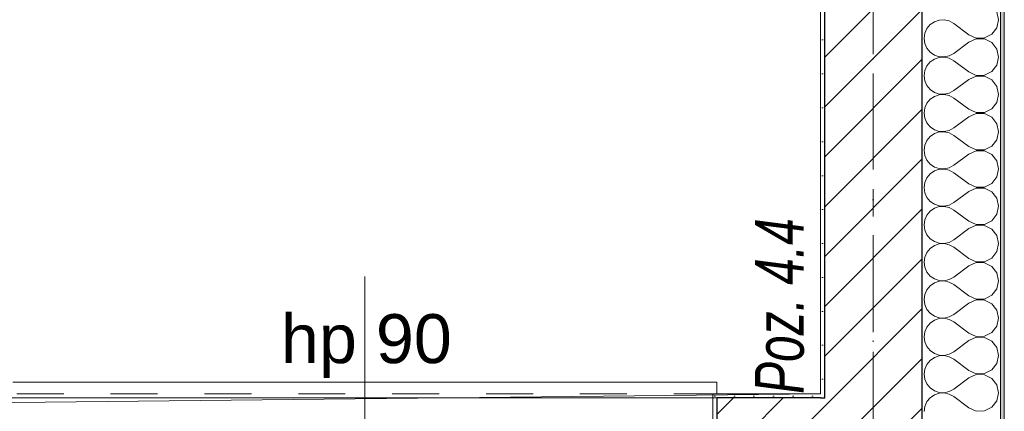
# Model space of a CAD drawing. Header units: millimetres. Extents: x -52968 to 399385, y -141133 to 110561.
# Tile 123 of 146: x 88723 to 91240, y -116952 to -115952. Entities that reach past the tile are written whole.
import ezdxf

# ---------------------------------------------------------------- set-up
doc = ezdxf.new("R2010")
doc.units = ezdxf.units.MM
for name, pattern in [('SIM-Wegliniec-21.07.2025-Parter$0$Kropki i Kreski', [360, 180, -90, 0, -90]), ('SIM-Wegliniec-21.07.2025-Parter$0$Przerywana', [240, 120, -120]), ('SIM-Wegliniec-21.07.2025-Parter$0$Przerywana długa', [390, 250, -140]), ('SIM-Wegliniec-21.07.2025-Parter$0$Przerywana podwójnie', [295, 125, -50, 70, -50])]:
    doc.linetypes.add(name, pattern=pattern)
doc.layers.add('_xref', color=250, linetype='Continuous')
for name, color, linetype, lineweight in [('SIM-Wegliniec-21.07.2025-Parter$0$Nowe_A-Belki-Wieniec_Nr_pióra__69', 250, 'Continuous', 0), ('SIM-Wegliniec-21.07.2025-Parter$0$Nowe_A-Belki-Wieniec_Nr_pióra__90', 250, 'Continuous', 0), ('SIM-Wegliniec-21.07.2025-Parter$0$Nowe_A-Konstrukcja Opis_Nr_pióra__58', 250, 'Continuous', 0), ('SIM-Wegliniec-21.07.2025-Parter$0$Nowe_A-Osi_Nr_pióra__20', 250, 'Continuous', 0), ('SIM-Wegliniec-21.07.2025-Parter$0$Nowe_A-Posadzki_Nr_pióra__89', 250, 'Continuous', 0), ('SIM-Wegliniec-21.07.2025-Parter$0$Nowe_A-Płyta-Grunt_Nr_pióra__89', 250, 'Continuous', 0), ('SIM-Wegliniec-21.07.2025-Parter$0$Nowe_A-Strefy-Parter_Nr_pióra__94', 250, 'Continuous', 0), ('SIM-Wegliniec-21.07.2025-Parter$0$Nowe_A-Ściany-Zewnętrzne', 250, 'Continuous', 0), ('SIM-Wegliniec-21.07.2025-Parter$0$Nowe_A-Ściany-Zewnętrzne_Nr_pióra__174', 250, 'Continuous', 0), ('SIM-Wegliniec-21.07.2025-Parter$0$Nowe_A-Ściany-Zewnętrzne_Nr_pióra__27', 250, 'Continuous', 0), ('SIM-Wegliniec-21.07.2025-Parter$0$Nowe_A-Ściany-Zewnętrzne_Nr_pióra__47', 250, 'Continuous', 0), ('SIM-Wegliniec-21.07.2025-Parter$0$Nowe_A-Ściany-Zewnętrzne_Nr_pióra__67', 250, 'Continuous', 0), ('SIM-Wegliniec-21.07.2025-Parter$0$Nowe_Okna Archicada_Nr_pióra__3', 250, 'Continuous', 0), ('SIM-Wegliniec-21.07.2025-Parter$0$Nowe_Okna Archicada_Nr_pióra__47', 250, 'Continuous', 0), ('SIM-Wegliniec-21.07.2025-Parter$0$Nowe_Znaczniki okien Archicada_Nr_pióra__45', 250, 'Continuous', 0), ('SIM-Wegliniec-21.07.2025-Parter$0$Nowe_Znaczniki okien Archicada_Nr_pióra__7', 250, 'Continuous', 0)]:
    doc.layers.add(name, color=color, linetype=linetype, lineweight=lineweight)
doc.styles.add('SIM-Wegliniec-21.07.2025-Parter$0$STYL_AUTOMATYCZNY_1', font='arial.ttf')
doc.styles.add('SIM-Wegliniec-21.07.2025-Parter$0$STYL_AUTOMATYCZNY_6', font='arial.ttf', dxfattribs={"width": 0.7})
pattern_1 = [(0, (0, 0), (0, 86.60254), [0, -50]), (0, (25, 43.3), (0, 86.60254), [0, -50])]
pattern_2 = [(45, (0, 0), (-63.63961, 63.63961), [])]

# ---------------------------------------------------------------- blocks, each defined once
blk = doc.blocks.new('SIM-Wegliniec-21.07.2025-Parter')
at = {"layer": 'SIM-Wegliniec-21.07.2025-Parter$0$Nowe_A-Ściany-Zewnętrzne', "linetype": 'Continuous', "lineweight": 0, "true_color": 0x000000}
h = blk.add_hatch(dxfattribs=at)
h.set_pattern_fill('Tynk', color=18, style=0, pattern_type=2)
h.set_pattern_definition(pattern_1)
h.paths.add_polyline_path([(91230.1, -117367.6), (91240.1, -117367.6), (91240.1, -111792.6), (91230.1, -111792.6)])
at = {"layer": 'SIM-Wegliniec-21.07.2025-Parter$0$Nowe_A-Ściany-Zewnętrzne', "linetype": 'Continuous', "lineweight": 0}
h = blk.add_hatch(dxfattribs=at)
h.set_pattern_fill('Tynk', color=256, style=0, pattern_type=2)
h.set_pattern_definition(pattern_1)
h.paths.add_polyline_path([(90770.1, -112997.7), (90770.1, -116907.6), (90780.1, -116907.6), (90780.1, -112997.7)])
h = blk.add_hatch(dxfattribs=at)
h.set_pattern_fill('Bloczki_ceramiczne', color=256, style=0, pattern_type=2)
h.set_pattern_definition(pattern_2)
h.paths.add_polyline_path([(90780.1, -112987.7), (90780.1, -116917.6), (91030.1, -116917.6), (91030.1, -112987.7)])
h = blk.add_hatch(dxfattribs=at)
h.set_pattern_fill('Tynk', color=256, style=0, pattern_type=2)
h.set_pattern_definition(pattern_1)
h.paths.add_polyline_path([(90505, -116907.6), (90495, -116907.6), (90495, -117117.6), (90505, -117117.6), (90505, -116917.6)])
h = blk.add_hatch(dxfattribs=at)
h.set_pattern_fill('Tynk', color=256, style=0, pattern_type=2)
h.set_pattern_definition(pattern_1)
h.paths.add_polyline_path([(90505, -116907.6), (90505, -116917.6), (90770.1, -116917.6), (90770.1, -116907.6)])
at = {"layer": 'SIM-Wegliniec-21.07.2025-Parter$0$Nowe_A-Ściany-Zewnętrzne', "linetype": 'Continuous', "lineweight": 0, "true_color": 0x000000}
h = blk.add_hatch(dxfattribs=at)
h.set_pattern_fill('Tynk', color=18, style=0, pattern_type=2)
h.set_pattern_definition(pattern_1)
h.paths.add_polyline_path([(90770.1, -116917.6), (90780.1, -116917.6), (90770.1, -116907.6)])
h = blk.add_hatch(dxfattribs=at)
h.set_pattern_fill('Tynk', color=18, style=0, pattern_type=2)
h.set_pattern_definition(pattern_1)
h.paths.add_polyline_path([(90770.1, -116907.6), (90780.1, -116917.6), (90780.1, -116907.6)])
at = {"layer": 'SIM-Wegliniec-21.07.2025-Parter$0$Nowe_A-Ściany-Zewnętrzne', "linetype": 'Continuous', "lineweight": 0}
h = blk.add_hatch(dxfattribs=at)
h.set_pattern_fill('Bloczki_ceramiczne', color=256, style=0, pattern_type=2)
h.set_pattern_definition(pattern_2)
h.paths.add_polyline_path([(90505, -117117.6), (90505, -117167.6), (90780.1, -117167.6), (90780.1, -116917.6), (90505, -116917.6)])
h = blk.add_hatch(dxfattribs=at)
h.set_pattern_fill('Bloczki_ceramiczne', color=256, style=0, pattern_type=2)
h.set_pattern_definition(pattern_2)
h.paths.add_polyline_path([(90780.1, -116917.6), (91030.1, -117167.6), (91030.1, -116917.6)])
h = blk.add_hatch(dxfattribs=at)
h.set_pattern_fill('Bloczki_ceramiczne', color=256, style=0, pattern_type=2)
h.set_pattern_definition(pattern_2)
h.paths.add_polyline_path([(90780.1, -117167.6), (91030.1, -117167.6), (90780.1, -116917.6)])
at = {"layer": 'SIM-Wegliniec-21.07.2025-Parter$0$Nowe_A-Belki-Wieniec_Nr_pióra__69', "linetype": 'SIM-Wegliniec-21.07.2025-Parter$0$Kropki i Kreski', "lineweight": 13}
blk.add_line((90905.1, -117042.6), (90905.1, -99042.6), dxfattribs=at)
at = {"layer": 'SIM-Wegliniec-21.07.2025-Parter$0$Nowe_A-Belki-Wieniec_Nr_pióra__90', "linetype": 'SIM-Wegliniec-21.07.2025-Parter$0$Przerywana długa', "lineweight": 13}
for p, q in [((91030.1, -117167.6), (91030.1, -98917.6)), ((90780.1, -116917.6), (90780.1, -108617.6)), ((84130.1, -116917.6), (90780.1, -116917.6))]:
    blk.add_line(p, q, dxfattribs=at)
at = {"layer": 'SIM-Wegliniec-21.07.2025-Parter$0$Nowe_A-Osi_Nr_pióra__20', "linetype": 'SIM-Wegliniec-21.07.2025-Parter$0$Przerywana podwójnie', "lineweight": 13}
blk.add_line((90905.1, -95559.9), (90905.1, -117792.3), dxfattribs=at)
at = {"layer": 'SIM-Wegliniec-21.07.2025-Parter$0$Nowe_A-Posadzki_Nr_pióra__89', "linetype": 'Continuous', "lineweight": 13, "flags": 128}
blk.add_lwpolyline([(86575, -112387.6), (86575, -116917.6), (90780.1, -116917.6), (90780.1, -108617.6), (88460.1, -108617.6), (88460.1, -110552.6), (86575, -110552.6)], close=True, dxfattribs=at)
at = {"layer": 'SIM-Wegliniec-21.07.2025-Parter$0$Nowe_A-Płyta-Grunt_Nr_pióra__89', "linetype": 'Continuous', "lineweight": 13, "flags": 128}
blk.add_lwpolyline([(65230.1, -116917.6), (90780.1, -116917.6), (90780.1, -99167.6), (65230.1, -99167.6)], close=True, dxfattribs=at)
at = {"layer": 'SIM-Wegliniec-21.07.2025-Parter$0$Nowe_A-Strefy-Parter_Nr_pióra__94', "linetype": 'Continuous', "lineweight": 13, "flags": 128}
blk.add_lwpolyline([(88470.1, -116932.1), (90770.1, -116907.6), (90770.1, -112997.7), (88470.1, -112997.7)], close=True, dxfattribs=at)
at = {"layer": 'SIM-Wegliniec-21.07.2025-Parter$0$Nowe_A-Ściany-Zewnętrzne_Nr_pióra__174', "linetype": 'Continuous', "lineweight": 5}
for p, q in [((91225.3, -115952.4), (91220.7, -115932)), ((91061.2, -115957.4), (91050.3, -115964.8)), ((91073.6, -115953.2), (91061.2, -115957.4)), ((91086.7, -115952.6), (91073.6, -115953.2)), ((91099.5, -115955.5), (91086.7, -115952.6)), ((91111, -115961.9), (91099.5, -115955.5)), ((91220.7, -115972.8), (91225.3, -115952.4)), ((91041.9, -115975), (91036.6, -115987)), ((91050.3, -115964.8), (91041.9, -115975)), ((91149.1, -115990.5), (91111, -115961.9)), ((91207.8, -115989.3), (91220.7, -115972.8)), ((91036.6, -115987), (91034.8, -116000)), ((91034.8, -116000), (91036.6, -116013)), ((91149.1, -115990.5), (91168.2, -115999)), ((91168.2, -116001), (91149.1, -116009.5)), ((91168.2, -115999), (91189.1, -115998.6)), ((91189.1, -116001.4), (91168.2, -116001)), ((91189.1, -115998.6), (91207.8, -115989.3)), ((91207.8, -116010.7), (91189.1, -116001.4)), ((91036.6, -116013), (91041.9, -116025)), ((91041.9, -116025), (91050.3, -116035.2)), ((91149.1, -116009.5), (91111, -116038.1)), ((91220.7, -116027.2), (91207.8, -116010.7)), ((91225.3, -116047.6), (91220.7, -116027.2)), ((91050.3, -116035.2), (91061.2, -116042.6)), ((91061.2, -116052.6), (91050.3, -116060.1)), ((91061.2, -116042.6), (91073.6, -116046.8)), ((91073.6, -116048.4), (91061.2, -116052.6)), ((91073.6, -116046.8), (91086.7, -116047.4)), ((91086.7, -116047.8), (91073.6, -116048.4)), ((91086.7, -116047.4), (91099.5, -116044.5)), ((91099.5, -116050.8), (91086.7, -116047.8)), ((91099.5, -116044.5), (91111, -116038.1)), ((91111, -116057.1), (91099.5, -116050.8)), ((91149.1, -116085.7), (91111, -116057.1)), ((91220.7, -116068), (91225.3, -116047.6)), ((91036.6, -116082.2), (91034.8, -116095.2)), ((91041.9, -116070.2), (91036.6, -116082.2)), ((91050.3, -116060.1), (91041.9, -116070.2)), ((91207.8, -116084.5), (91220.7, -116068)), ((91034.8, -116095.2), (91036.6, -116108.3)), ((91036.6, -116108.3), (91041.9, -116120.3)), ((91149.1, -116104.8), (91111, -116133.3)), ((91149.1, -116085.7), (91168.2, -116094.3)), ((91168.2, -116096.2), (91149.1, -116104.8)), ((91168.2, -116094.3), (91189.1, -116093.8)), ((91189.1, -116096.6), (91168.2, -116096.2)), ((91189.1, -116093.8), (91207.8, -116084.5)), ((91207.8, -116106), (91189.1, -116096.6)), ((91220.7, -116122.5), (91207.8, -116106)), ((91041.9, -116120.3), (91050.3, -116130.4)), ((91050.3, -116130.4), (91061.2, -116137.8)), ((91099.5, -116139.7), (91111, -116133.3)), ((91225.3, -116142.9), (91220.7, -116122.5)), ((91050.3, -116155.3), (91041.9, -116165.4)), ((91061.2, -116147.9), (91050.3, -116155.3)), ((91061.2, -116137.8), (91073.6, -116142)), ((91073.6, -116143.7), (91061.2, -116147.9)), ((91073.6, -116142), (91086.7, -116142.7)), ((91086.7, -116143), (91073.6, -116143.7)), ((91086.7, -116142.7), (91099.5, -116139.7)), ((91099.5, -116146), (91086.7, -116143)), ((91111, -116152.4), (91099.5, -116146)), ((91149.1, -116181), (91111, -116152.4)), ((91220.7, -116163.3), (91225.3, -116142.9)), ((91036.6, -116177.5), (91034.8, -116190.5)), ((91041.9, -116165.4), (91036.6, -116177.5)), ((91149.1, -116181), (91168.2, -116189.5)), ((91189.1, -116189.1), (91207.8, -116179.7)), ((91207.8, -116179.7), (91220.7, -116163.3)), ((91034.8, -116190.5), (91036.6, -116203.5)), ((91036.6, -116203.5), (91041.9, -116215.5)), ((91149.1, -116200), (91111, -116228.6)), ((91168.2, -116191.4), (91149.1, -116200)), ((91168.2, -116189.5), (91189.1, -116189.1)), ((91189.1, -116191.9), (91168.2, -116191.4)), ((91207.8, -116201.2), (91189.1, -116191.9)), ((91220.7, -116217.7), (91207.8, -116201.2)), ((91041.9, -116215.5), (91050.3, -116225.6)), ((91050.3, -116225.6), (91061.2, -116233.1)), ((91061.2, -116233.1), (91073.6, -116237.3)), ((91086.7, -116237.9), (91099.5, -116234.9)), ((91099.5, -116234.9), (91111, -116228.6)), ((91225.3, -116238.1), (91220.7, -116217.7)), ((91050.3, -116250.6), (91041.9, -116260.7)), ((91061.2, -116243.1), (91050.3, -116250.6)), ((91073.6, -116238.9), (91061.2, -116243.1)), ((91073.6, -116237.3), (91086.7, -116237.9)), ((91086.7, -116238.3), (91073.6, -116238.9)), ((91099.5, -116241.3), (91086.7, -116238.3)), ((91111, -116247.6), (91099.5, -116241.3)), ((91149.1, -116276.2), (91111, -116247.6)), ((91207.8, -116275), (91220.7, -116258.5)), ((91220.7, -116258.5), (91225.3, -116238.1)), ((91036.6, -116272.7), (91034.8, -116285.7)), ((91041.9, -116260.7), (91036.6, -116272.7)), ((91149.1, -116276.2), (91168.2, -116284.8)), ((91168.2, -116284.8), (91189.1, -116284.3)), ((91189.1, -116284.3), (91207.8, -116275)), ((91034.8, -116285.7), (91036.6, -116298.7)), ((91036.6, -116298.7), (91041.9, -116310.7)), ((91149.1, -116295.2), (91111, -116323.8)), ((91168.2, -116286.7), (91149.1, -116295.2)), ((91189.1, -116287.1), (91168.2, -116286.7)), ((91207.8, -116296.5), (91189.1, -116287.1)), ((91220.7, -116312.9), (91207.8, -116296.5)), ((91041.9, -116310.7), (91050.3, -116320.9)), ((91050.3, -116320.9), (91061.2, -116328.3)), ((91061.2, -116328.3), (91073.6, -116332.5)), ((91073.6, -116334.2), (91061.2, -116338.4)), ((91073.6, -116332.5), (91086.7, -116333.1)), ((91086.7, -116333.5), (91073.6, -116334.2)), ((91086.7, -116333.1), (91099.5, -116330.2)), ((91099.5, -116336.5), (91086.7, -116333.5)), ((91099.5, -116330.2), (91111, -116323.8)), ((91225.3, -116333.3), (91220.7, -116312.9)), ((91220.7, -116353.7), (91225.3, -116333.3)), ((91041.9, -116355.9), (91036.6, -116367.9)), ((91050.3, -116345.8), (91041.9, -116355.9)), ((91061.2, -116338.4), (91050.3, -116345.8)), ((91111, -116342.9), (91099.5, -116336.5)), ((91149.1, -116371.4), (91111, -116342.9)), ((91207.8, -116370.2), (91220.7, -116353.7)), ((91036.6, -116367.9), (91034.8, -116381)), ((91034.8, -116381), (91036.6, -116394)), ((91149.1, -116371.4), (91168.2, -116380)), ((91168.2, -116381.9), (91149.1, -116390.5)), ((91168.2, -116380), (91189.1, -116379.6)), ((91189.1, -116382.3), (91168.2, -116381.9)), ((91189.1, -116379.6), (91207.8, -116370.2)), ((91207.8, -116391.7), (91189.1, -116382.3)), ((91036.6, -116394), (91041.9, -116406)), ((91041.9, -116406), (91050.3, -116416.1)), ((91149.1, -116390.5), (91111, -116419)), ((91220.7, -116408.2), (91207.8, -116391.7)), ((91225.3, -116428.6), (91220.7, -116408.2)), ((91050.3, -116416.1), (91061.2, -116423.5)), ((91061.2, -116433.6), (91050.3, -116441)), ((91061.2, -116423.5), (91073.6, -116427.7)), ((91073.6, -116429.4), (91061.2, -116433.6)), ((91073.6, -116427.7), (91086.7, -116428.4)), ((91086.7, -116428.8), (91073.6, -116429.4)), ((91086.7, -116428.4), (91099.5, -116425.4)), ((91099.5, -116431.7), (91086.7, -116428.8)), ((91099.5, -116425.4), (91111, -116419)), ((91111, -116438.1), (91099.5, -116431.7)), ((91220.7, -116449), (91225.3, -116428.6)), ((91041.9, -116451.2), (91036.6, -116463.2)), ((91050.3, -116441), (91041.9, -116451.2)), ((91149.1, -116466.7), (91111, -116438.1)), ((91207.8, -116465.4), (91220.7, -116449)), ((91036.6, -116463.2), (91034.8, -116476.2)), ((91034.8, -116476.2), (91036.6, -116489.2)), ((91149.1, -116485.7), (91111, -116514.3)), ((91149.1, -116466.7), (91168.2, -116475.2)), ((91168.2, -116477.1), (91149.1, -116485.7)), ((91168.2, -116475.2), (91189.1, -116474.8)), ((91189.1, -116477.6), (91168.2, -116477.1)), ((91189.1, -116474.8), (91207.8, -116465.4)), ((91207.8, -116486.9), (91189.1, -116477.6)), ((91220.7, -116503.4), (91207.8, -116486.9)), ((91036.6, -116489.2), (91041.9, -116501.2)), ((91041.9, -116501.2), (91050.3, -116511.3)), ((91050.3, -116511.3), (91061.2, -116518.8)), ((91225.3, -116523.8), (91220.7, -116503.4)), ((91050.3, -116536.3), (91041.9, -116546.4)), ((91061.2, -116528.8), (91050.3, -116536.3)), ((91061.2, -116518.8), (91073.6, -116523)), ((91073.6, -116524.6), (91061.2, -116528.8)), ((91073.6, -116523), (91086.7, -116523.6)), ((91086.7, -116524), (91073.6, -116524.6)), ((91086.7, -116523.6), (91099.5, -116520.6)), ((91099.5, -116527), (91086.7, -116524)), ((91099.5, -116520.6), (91111, -116514.3)), ((91111, -116533.3), (91099.5, -116527)), ((91149.1, -116561.9), (91111, -116533.3)), ((91220.7, -116544.2), (91225.3, -116523.8)), ((91036.6, -116558.4), (91034.8, -116571.4)), ((91041.9, -116546.4), (91036.6, -116558.4)), ((91149.1, -116561.9), (91168.2, -116570.5)), ((91189.1, -116570), (91207.8, -116560.7)), ((91207.8, -116560.7), (91220.7, -116544.2)), ((91034.8, -116571.4), (91036.6, -116584.4)), ((91036.6, -116584.4), (91041.9, -116596.5)), ((91149.1, -116581), (91111, -116609.5)), ((91168.2, -116572.4), (91149.1, -116581)), ((91168.2, -116570.5), (91189.1, -116570)), ((91189.1, -116572.8), (91168.2, -116572.4)), ((91207.8, -116582.2), (91189.1, -116572.8)), ((91220.7, -116598.6), (91207.8, -116582.2)), ((91041.9, -116596.5), (91050.3, -116606.6)), ((91050.3, -116606.6), (91061.2, -116614)), ((91099.5, -116615.9), (91111, -116609.5)), ((91225.3, -116619), (91220.7, -116598.6)), ((91050.3, -116631.5), (91041.9, -116641.6)), ((91061.2, -116624.1), (91050.3, -116631.5)), ((91061.2, -116614), (91073.6, -116618.2)), ((91073.6, -116619.9), (91061.2, -116624.1)), ((91073.6, -116618.2), (91086.7, -116618.9)), ((91086.7, -116619.2), (91073.6, -116619.9)), ((91086.7, -116618.9), (91099.5, -116615.9)), ((91099.5, -116622.2), (91086.7, -116619.2)), ((91111, -116628.6), (91099.5, -116622.2)), ((91149.1, -116657.1), (91111, -116628.6)), ((91220.7, -116639.5), (91225.3, -116619)), ((91036.6, -116653.7), (91034.8, -116666.7)), ((91041.9, -116641.6), (91036.6, -116653.7)), ((91149.1, -116657.1), (91168.2, -116665.7)), ((91189.1, -116665.3), (91207.8, -116655.9)), ((91207.8, -116655.9), (91220.7, -116639.5)), ((91034.8, -116666.7), (91036.6, -116679.7)), ((91036.6, -116679.7), (91041.9, -116691.7)), ((91149.1, -116676.2), (91111, -116704.8)), ((91168.2, -116667.6), (91149.1, -116676.2)), ((91168.2, -116665.7), (91189.1, -116665.3)), ((91189.1, -116668.1), (91168.2, -116667.6)), ((91207.8, -116677.4), (91189.1, -116668.1)), ((91220.7, -116693.9), (91207.8, -116677.4)), ((91041.9, -116691.7), (91050.3, -116701.8)), ((91050.3, -116701.8), (91061.2, -116709.3)), ((91061.2, -116709.3), (91073.6, -116713.5)), ((91073.6, -116713.5), (91086.7, -116714.1)), ((91086.7, -116714.1), (91099.5, -116711.1)), ((91099.5, -116711.1), (91111, -116704.8)), ((91225.3, -116714.3), (91220.7, -116693.9)), ((91041.9, -116736.9), (91036.6, -116748.9)), ((91050.3, -116726.8), (91041.9, -116736.9)), ((91061.2, -116719.3), (91050.3, -116726.8)), ((91073.6, -116715.1), (91061.2, -116719.3)), ((91086.7, -116714.5), (91073.6, -116715.1)), ((91099.5, -116717.5), (91086.7, -116714.5)), ((91111, -116723.8), (91099.5, -116717.5)), ((91149.1, -116752.4), (91111, -116723.8)), ((91207.8, -116751.2), (91220.7, -116734.7)), ((91220.7, -116734.7), (91225.3, -116714.3)), ((91036.6, -116748.9), (91034.8, -116761.9)), ((91034.8, -116761.9), (91036.6, -116774.9)), ((91149.1, -116752.4), (91168.2, -116760.9)), ((91168.2, -116762.9), (91149.1, -116771.4)), ((91168.2, -116760.9), (91189.1, -116760.5)), ((91189.1, -116763.3), (91168.2, -116762.9)), ((91189.1, -116760.5), (91207.8, -116751.2)), ((91207.8, -116772.6), (91189.1, -116763.3)), ((91036.6, -116774.9), (91041.9, -116786.9)), ((91041.9, -116786.9), (91050.3, -116797.1)), ((91149.1, -116771.4), (91111, -116800)), ((91220.7, -116789.1), (91207.8, -116772.6)), ((91050.3, -116797.1), (91061.2, -116804.5)), ((91061.2, -116804.5), (91073.6, -116808.7)), ((91073.6, -116810.4), (91061.2, -116814.6)), ((91073.6, -116808.7), (91086.7, -116809.3)), ((91086.7, -116809.7), (91073.6, -116810.4)), ((91086.7, -116809.3), (91099.5, -116806.4)), ((91099.5, -116812.7), (91086.7, -116809.7)), ((91099.5, -116806.4), (91111, -116800)), ((91111, -116819), (91099.5, -116812.7)), ((91225.3, -116809.5), (91220.7, -116789.1)), ((91220.7, -116829.9), (91225.3, -116809.5)), ((91041.9, -116832.1), (91036.6, -116844.1)), ((91050.3, -116822), (91041.9, -116832.1)), ((91061.2, -116814.6), (91050.3, -116822)), ((91149.1, -116847.6), (91111, -116819)), ((91207.8, -116846.4), (91220.7, -116829.9)), ((91036.6, -116844.1), (91034.8, -116857.1)), ((91034.8, -116857.1), (91036.6, -116870.2)), ((91149.1, -116847.6), (91168.2, -116856.2)), ((91168.2, -116858.1), (91149.1, -116866.7)), ((91168.2, -116856.2), (91189.1, -116855.8)), ((91189.1, -116858.5), (91168.2, -116858.1)), ((91189.1, -116855.8), (91207.8, -116846.4)), ((91207.8, -116867.9), (91189.1, -116858.5)), ((91036.6, -116870.2), (91041.9, -116882.2)), ((91041.9, -116882.2), (91050.3, -116892.3)), ((91149.1, -116866.7), (91111, -116895.2)), ((91220.7, -116884.4), (91207.8, -116867.9)), ((91225.3, -116904.8), (91220.7, -116884.4)), ((91050.3, -116892.3), (91061.2, -116899.7)), ((91061.2, -116909.8), (91050.3, -116917.2)), ((91061.2, -116899.7), (91073.6, -116903.9)), ((91073.6, -116905.6), (91061.2, -116909.8)), ((91073.6, -116903.9), (91086.7, -116904.6)), ((91086.7, -116905), (91073.6, -116905.6)), ((91086.7, -116904.6), (91099.5, -116901.6)), ((91099.5, -116907.9), (91086.7, -116905)), ((91099.5, -116901.6), (91111, -116895.2)), ((91111, -116914.3), (91099.5, -116907.9)), ((91149.1, -116942.9), (91111, -116914.3)), ((91220.7, -116925.2), (91225.3, -116904.8)), ((91036.6, -116939.4), (91034.8, -116952.4)), ((91041.9, -116927.3), (91036.6, -116939.4)), ((91050.3, -116917.2), (91041.9, -116927.3)), ((91207.8, -116941.6), (91220.7, -116925.2)), ((91149.1, -116942.9), (91168.2, -116951.4)), ((91168.2, -116951.4), (91189.1, -116951)), ((91189.1, -116951), (91207.8, -116941.6))]:
    blk.add_line(p, q, dxfattribs=at)
at = {"layer": 'SIM-Wegliniec-21.07.2025-Parter$0$Nowe_A-Ściany-Zewnętrzne_Nr_pióra__27', "linetype": 'Continuous', "lineweight": 25}
for p, q in [((90780.1, -112997.7), (90780.1, -116917.6)), ((91030.1, -116917.6), (91030.1, -112987.7)), ((90770.1, -116917.6), (90505, -116917.6)), ((90505, -116917.6), (90505, -117117.6)), ((90770.1, -116917.6), (90780.1, -116917.6)), ((90770.1, -116917.6), (90780.1, -116917.6)), ((91030.1, -117167.6), (91030.1, -116917.6))]:
    blk.add_line(p, q, dxfattribs=at)
blk.add_point((90780.1, -116917.6), dxfattribs=at)
at = {"layer": 'SIM-Wegliniec-21.07.2025-Parter$0$Nowe_A-Ściany-Zewnętrzne_Nr_pióra__47', "linetype": 'Continuous', "lineweight": 15}
for p in [(90495, -117117.6), (90505, -116907.6)]:
    blk.add_line(p, (90495, -116907.6), dxfattribs=at)
at = {"layer": 'SIM-Wegliniec-21.07.2025-Parter$0$Nowe_A-Ściany-Zewnętrzne_Nr_pióra__47', "linetype": 'Continuous', "lineweight": 15, "flags": 128}
for points in [[(91240.1, -117377.6), (91240.1, -111792.6)], [(90770.1, -112997.7), (90770.1, -116907.6)], [(90770.1, -116907.6), (90505, -116907.6)]]:
    blk.add_lwpolyline(points, dxfattribs=at)
at = {"layer": 'SIM-Wegliniec-21.07.2025-Parter$0$Nowe_A-Ściany-Zewnętrzne_Nr_pióra__67', "linetype": 'Continuous', "lineweight": 13}
blk.add_line((91230.1, -117167.6), (91230.1, -111792.6), dxfattribs=at)
at = {"layer": 'SIM-Wegliniec-21.07.2025-Parter$0$Nowe_Okna Archicada_Nr_pióra__3', "linetype": 'Continuous', "lineweight": 13}
for p, q in [((88705, -116877.6), (90505, -116877.6)), ((90505, -116877.6), (90505, -116907.6))]:
    blk.add_line(p, q, dxfattribs=at)
at = {"layer": 'SIM-Wegliniec-21.07.2025-Parter$0$Nowe_Okna Archicada_Nr_pióra__3', "linetype": 'SIM-Wegliniec-21.07.2025-Parter$0$Przerywana', "lineweight": 13}
blk.add_line((88715, -116907.6), (90495, -116907.6), dxfattribs=at)
at = {"layer": 'SIM-Wegliniec-21.07.2025-Parter$0$Nowe_Okna Archicada_Nr_pióra__47', "linetype": 'Continuous', "lineweight": 15}
for p in [(90505, -116907.6), (90495, -117117.6)]:
    blk.add_line(p, (90495, -116907.6), dxfattribs=at)
at = {"layer": 'SIM-Wegliniec-21.07.2025-Parter$0$Nowe_Znaczniki okien Archicada_Nr_pióra__45', "linetype": 'Continuous', "lineweight": 15}
blk.add_line((89605, -117577.6), (89605, -116607.6), dxfattribs=at)
at = {"layer": 'SIM-Wegliniec-21.07.2025-Parter$0$Nowe_A-Konstrukcja Opis_Nr_pióra__58', "linetype": 'Continuous', "lineweight": 13, "insert": (90729.2, -116907.6), "char_height": 125, "attachment_point": 7, "rotation": 90, "style": 'SIM-Wegliniec-21.07.2025-Parter$0$STYL_AUTOMATYCZNY_6'}
blk.add_mtext('\\A1;{\\pql;\\fArial|b0|i1|c238|p0;\\W0.700000;Poz. 4.4}', dxfattribs=at)
at = {"layer": 'SIM-Wegliniec-21.07.2025-Parter$0$Nowe_Znaczniki okien Archicada_Nr_pióra__7', "lineweight": 13, "insert": (89390.5, -116866.7), "char_height": 125, "attachment_point": 7, "style": 'SIM-Wegliniec-21.07.2025-Parter$0$STYL_AUTOMATYCZNY_1'}
blk.add_mtext('\\A1;{\\pql;\\pt0;\\fArial|b0|i0|c238|p0;\\W1.000000;hp 90\\fArial|b0|i0|c238|p0;\\W1.000000;\\A1{\\H.66x;\\S^  ;}\\fArial|b0|i0|c238|p0;\\W1.000000;\\fArial|b0|i0|c238|p0;\\W1.000000;}', dxfattribs=at)

msp = doc.modelspace()

# ---------------------------------------------------------------- block references
at = {"layer": '_xref'}
msp.add_blockref('SIM-Wegliniec-21.07.2025-Parter', (0, 0), dxfattribs=at)

doc.saveas('drawing.dxf')
